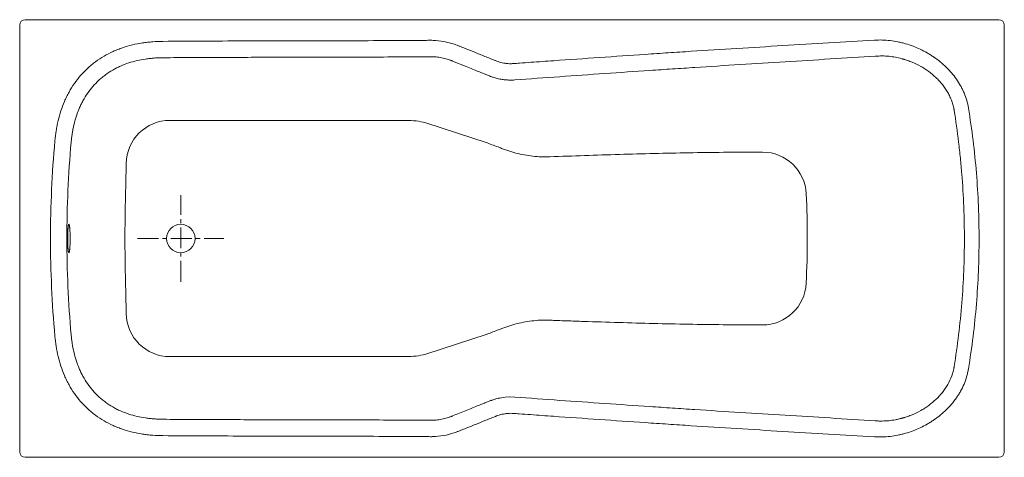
# Model space of a CAD drawing. Header units: millimetres. Extents: x 351 to 2151, y 355 to 1155.
import ezdxf

# ---------------------------------------------------------------- set-up
doc = ezdxf.new("R2010")
doc.units = ezdxf.units.MM
doc.header["$LTSCALE"] = 4
doc.header["$MEASUREMENT"] = 0
doc.linetypes.add('MITTE', pattern=[50.8, 31.75, -6.35, 6.35, -6.35])
doc.layers.get('0').update_dxf_attribs({"lineweight": 20})
doc.layers.add('Kontur 2', color=8, linetype='Continuous', lineweight=9)
doc.layers.add('mittellinien_aktuell', color=7, linetype='MITTE', lineweight=9)

msp = doc.modelspace()

# ---------------------------------------------------------------- linework, layer by layer
for p, q in [((361.5, 1154.8), (2141.5, 1154.8)), ((351.5, 364.8), (351.5, 1144.8)), ((2151.5, 1144.8), (2151.5, 364.8)), ((1055.5, 422.8), (1102.2, 422.5)), ((2141.5, 354.8), (361.5, 354.8))]:
    msp.add_line(p, q)
at = {"flags": 128}
for points in [[(1167.9, 1069.1), (1142.8, 1079.2), (1142.8, 1079.2), (1142.8, 1079.2)], [(1229.2, 463.2), (1238.7, 464.7), (1247.5, 465.2), (1256.4, 464.9), (1256.4, 464.9), (1256.4, 464.9)]]:
    msp.add_lwpolyline(points, dxfattribs=at)
msp.add_circle((646, 754.8), 26)
for centre, start, end in [((361.5, 1144.8), 90, 180), ((2141.5, 1144.8), 0, 90), ((361.5, 364.8), 180, 270), ((2141.5, 364.8), 270, 0)]:
    msp.add_arc(centre, 10, start, end)
for points, knots in [([(613.5, 1085.3), (612.8, 1085.3), (612.2, 1085.3), (610.8, 1085.3), (608.8, 1085.2), (606.8, 1085.2), (602.9, 1085), (600.2, 1084.9), (594.9, 1084.5), (592.2, 1084.2), (586.9, 1083.7), (584.3, 1083.3), (576.4, 1082.2), (571.2, 1081.2), (560.9, 1078.8), (555.8, 1077.4), (545.7, 1074.1), (540.8, 1072.2), (533.4, 1068.9), (531, 1067.8), (526.3, 1065.4), (524, 1064.1), (517.1, 1060.2), (512.7, 1057.3), (506.3, 1052.6), (504.2, 1051), (501.1, 1048.5), (500.1, 1047.6), (498.1, 1045.9), (497.1, 1045), (492.2, 1040.4), (488.5, 1036.6), (481.6, 1028.7), (478.4, 1024.5), (472.4, 1015.8), (469.7, 1011.3), (466.5, 1005.5), (465.9, 1004.3), (464.7, 1001.9), (464.1, 1000.7), (462.4, 997.1), (461.3, 994.7), (458.2, 987.4), (456.4, 982.4), (453.1, 972.4), (451.7, 967.3), (449.9, 959.6), (449.4, 957), (448.4, 951.8), (447.9, 949.2), (447.1, 943.9), (446.7, 941.3), (446.3, 937.3), (446.1, 936), (445.8, 933.3), (445.7, 932), (445.6, 930.7)], [0, 0, 0, 0, 0.007812, 0.007812, 0.015625, 0.03125, 0.03125, 0.0625, 0.0625, 0.09375, 0.09375, 0.125, 0.125, 0.1875, 0.1875, 0.25, 0.25, 0.3125, 0.3125, 0.34375, 0.34375, 0.375, 0.375, 0.4375, 0.4375, 0.46875, 0.46875, 0.484375, 0.484375, 0.5, 0.5, 0.5625, 0.5625, 0.625, 0.625, 0.6875, 0.6875, 0.703125, 0.703125, 0.71875, 0.71875, 0.75, 0.75, 0.8125, 0.8125, 0.875, 0.875, 0.90625, 0.90625, 0.9375, 0.9375, 0.96875, 0.96875, 0.984375, 0.984375, 1, 1, 1, 1]), ([(1055.6, 1086.8), (1034.8, 1086.7), (977.6, 1086.4), (884, 1086.1), (774.8, 1086.1), (684.7, 1085.7), (630.9, 1085.4), (613.5, 1085.3)], [0, 0, 0, 0, 0.141394, 0.38827, 0.635146, 0.882024, 1, 1, 1, 1]), ([(1102.2, 1087.1), (1102.2, 1087.1), (1086.7, 1087), (1071.2, 1086.9), (1055.6, 1086.8)], [0, 0, 0, 0, 0.000001, 1, 1, 1, 1]), ([(1142.8, 1079.2), (1142.6, 1079.3), (1142.4, 1079.4), (1142, 1079.6), (1141.3, 1079.8), (1140.7, 1080), (1139.5, 1080.5), (1138.7, 1080.8), (1136.3, 1081.7), (1134.6, 1082.2), (1131.3, 1083.2), (1129.7, 1083.6), (1126.3, 1084.5), (1124.6, 1084.8), (1121.2, 1085.5), (1119.5, 1085.8), (1116.1, 1086.3), (1114.4, 1086.5), (1110.9, 1086.8), (1109.2, 1086.9), (1106.6, 1087), (1105.7, 1087.1), (1104.4, 1087.1), (1104, 1087.1), (1103.3, 1087.1), (1103.1, 1087.1), (1102.7, 1087.1), (1102.5, 1087.1), (1102.2, 1087.1)], [0, 0, 0, 0, 0.015625, 0.015625, 0.03125, 0.0625, 0.0625, 0.125, 0.125, 0.25, 0.25, 0.375, 0.375, 0.5, 0.5, 0.625, 0.625, 0.75, 0.75, 0.875, 0.875, 0.9375, 0.9375, 0.96875, 0.96875, 0.984375, 0.984375, 1, 1, 1, 1]), ([(1915.7, 1088.1), (1888.2, 1086.4), (1860.8, 1084.7), (1805.8, 1081.3), (1778.3, 1079.6), (1723.4, 1076.2), (1695.9, 1074.5), (1640.9, 1071), (1613.5, 1069.3), (1572.3, 1066.6), (1558.5, 1065.7), (1531.1, 1063.9), (1517.3, 1063), (1476.1, 1060.2), (1448.6, 1058.3), (1393.7, 1054.5), (1366.3, 1052.6), (1311.3, 1048.7), (1283.9, 1046.7), (1256.4, 1044.7)], [0, 0, 0, 0, 0.125, 0.125, 0.25, 0.25, 0.375, 0.375, 0.5, 0.5, 0.5625, 0.5625, 0.625, 0.625, 0.75, 0.75, 0.875, 0.875, 1, 1, 1, 1]), ([(1964.3, 1083.4), (1960.3, 1084.5), (1956.3, 1085.4), (1948.3, 1086.9), (1944.2, 1087.5), (1936.1, 1088.3), (1932, 1088.5), (1925.9, 1088.5), (1923.9, 1088.5), (1920.8, 1088.4), (1919.8, 1088.3), (1917.8, 1088.2), (1916.7, 1088.2), (1915.7, 1088.1)], [0, 0, 0, 0, 0.25, 0.25, 0.5, 0.5, 0.75, 0.75, 0.875, 0.875, 0.9375, 0.9375, 1, 1, 1, 1]), ([(1966.7, 1082.8), (1966.3, 1082.9), (1965.9, 1083), (1965.1, 1083.2), (1964.7, 1083.3), (1964.3, 1083.4)], [0, 0, 0, 0, 0.5, 0.5, 1, 1, 1, 1]), ([(2059.8, 989.1), (2059.8, 989.2), (2059.7, 989.4), (2059.7, 989.8), (2059.6, 990.3), (2059.4, 991.6), (2059.2, 992.7), (2058.7, 994.8), (2058.4, 996.2), (2057.3, 1000.4), (2056.5, 1003.2), (2054.5, 1008.6), (2053.4, 1011.3), (2051.6, 1015.3), (2050.9, 1016.6), (2049.6, 1019.2), (2048.9, 1020.5), (2045.3, 1026.8), (2042, 1031.5), (2037.5, 1037.2), (2036.6, 1038.3), (2034.7, 1040.5), (2033.7, 1041.6), (2030.8, 1044.8), (2028.7, 1046.9), (2022.4, 1052.9), (2018, 1056.6), (2011, 1061.7), (2008.6, 1063.3), (2005, 1065.7), (2003.7, 1066.5), (2001.2, 1068), (2000, 1068.7), (1993.6, 1072.3), (1988.4, 1074.8), (1980.4, 1078.1), (1977.7, 1079.2), (1973.6, 1080.6), (1972.3, 1081.1), (1970.2, 1081.7), (1969.1, 1082), (1967.9, 1082.4), (1967.4, 1082.6), (1967.1, 1082.7), (1966.9, 1082.7), (1966.7, 1082.8)], [0, 0, 0, 0, 0.003906, 0.003906, 0.007812, 0.015625, 0.03125, 0.03125, 0.0625, 0.0625, 0.125, 0.125, 0.1875, 0.1875, 0.21875, 0.21875, 0.25, 0.25, 0.375, 0.375, 0.40625, 0.40625, 0.4375, 0.4375, 0.5, 0.5, 0.625, 0.625, 0.6875, 0.6875, 0.71875, 0.71875, 0.75, 0.75, 0.875, 0.875, 0.9375, 0.9375, 0.96875, 0.96875, 0.984375, 0.992188, 0.996094, 0.996094, 1, 1, 1, 1]), ([(1200.5, 1056), (1197.3, 1057.3), (1186.5, 1061.7), (1175.6, 1066), (1167.9, 1069.1)], [0, 0, 0, 0, 0.292119, 1, 1, 1, 1]), ([(1200.5, 1056), (1201.6, 1055.5), (1204.8, 1054.2), (1209.5, 1052.3), (1213.2, 1051), (1214.7, 1050.5)], [0, 0, 0, 0, 0.230461, 0.685242, 1, 1, 1, 1]), ([(1229.3, 1046.4), (1227.6, 1046.8), (1223.5, 1047.6), (1218.6, 1049), (1215.5, 1050.2), (1214.7, 1050.4)], [0, 0, 0, 0, 0.342892, 0.838526, 1, 1, 1, 1]), ([(1256.4, 1044.7), (1256.4, 1044.7), (1253.5, 1044.5), (1247.6, 1044.3), (1239.2, 1044.8), (1233.1, 1045.6), (1230, 1046.3), (1229.3, 1046.4)], [0, 0, 0, 0, 0.000002, 0.323914, 0.650423, 0.919548, 1, 1, 1, 1]), ([(2059.8, 520.6), (2062.9, 540), (2065.6, 559.4), (2070.3, 598.3), (2072.2, 617.7), (2076.9, 676.2), (2078.5, 715.4), (2078.5, 759.5), (2078.5, 764.4), (2078.4, 774.2), (2078.3, 779.1), (2078, 793.9), (2077.7, 803.7), (2076.5, 833.1), (2075.4, 852.6), (2073, 882), (2072.1, 891.8), (2070.2, 911.3), (2069.1, 921), (2065.6, 950.3), (2062.9, 969.7), (2059.8, 989.1)], [0, 0, 0, 0, 0.125, 0.125, 0.25, 0.25, 0.5, 0.5, 0.53125, 0.53125, 0.5625, 0.5625, 0.625, 0.625, 0.75, 0.75, 0.8125, 0.8125, 0.875, 0.875, 1, 1, 1, 1]), ([(445.6, 930.7), (443, 901.4), (441, 872.1), (438.4, 813.5), (437.7, 784.2), (437.7, 725.5), (438.4, 696.1), (441, 637.5), (443, 608.2), (445.6, 579)], [0, 0, 0, 0, 0.25, 0.25, 0.5, 0.5, 0.75, 0.75, 1, 1, 1, 1]), ([(441.4, 780.8), (441.6, 780.8), (441.7, 780.7), (442, 780.2), (442, 780), (442.2, 779.5), (442.2, 779.2), (442.4, 778.2), (442.6, 777.4), (442.8, 776), (442.8, 775.5), (442.9, 774.4), (443, 773.8), (443.2, 772), (443.2, 770.7), (443.4, 768.9), (443.4, 768.6), (443.4, 767.8), (443.4, 767.5), (443.5, 766.3), (443.5, 764.8), (443.6, 763.2), (443.6, 762), (443.6, 761.6), (443.7, 760.7), (443.7, 760.3), (443.7, 758.2), (443.7, 756.5), (443.7, 754), (443.7, 753.1), (443.7, 751.9), (443.7, 751.4), (443.7, 750.6), (443.7, 750.2), (443.6, 748.1), (443.6, 746.4), (443.5, 744.5), (443.5, 744.1), (443.5, 743.3), (443.5, 742.9), (443.4, 741.8), (443.4, 741.1), (443.3, 739), (443.2, 737.6), (443, 735.8), (442.9, 735.2), (442.8, 734.2), (442.8, 733.7), (442.6, 732.7), (442.6, 732.3), (442.4, 731.5), (442.4, 731.1), (442.2, 730.1), (442, 729.7), (441.8, 729.2), (441.7, 729), (441.6, 728.9), (441.5, 728.8), (441.3, 728.8), (441.1, 729), (440.9, 729.5), (440.8, 729.7), (440.7, 730.2), (440.6, 730.5), (440.5, 731.1), (440.4, 731.5), (440.3, 732.1), (440.3, 732.3), (440.2, 732.7), (440.2, 732.9), (440, 734.1), (439.9, 735.2), (439.8, 737), (439.7, 737.6), (439.7, 738.6), (439.6, 739), (439.6, 739.6), (439.6, 740), (439.5, 741.8), (439.4, 743.3), (439.3, 745.2), (439.3, 745.6), (439.3, 746.4), (439.3, 746.8), (439.2, 748.1), (439.2, 748.9), (439.2, 751.4), (439.2, 753.1), (439.2, 755.2), (439.2, 755.7), (439.2, 756.5), (439.2, 756.9), (439.2, 758.2), (439.2, 759), (439.2, 760.7), (439.2, 761.5), (439.3, 763.2), (439.3, 764), (439.4, 766.3), (439.5, 767.8), (439.6, 770), (439.6, 770.6), (439.7, 772), (439.8, 772.6), (439.9, 774.4), (440, 775.5), (440.2, 776.9), (440.3, 777.3), (440.4, 778.2), (440.5, 778.5), (440.6, 779.2), (440.7, 779.4), (440.8, 779.9), (440.9, 780.2), (441.1, 780.7), (441.3, 780.8), (441.4, 780.8)], [0, 0, 0, 0, 0.03125, 0.03125, 0.046875, 0.046875, 0.0625, 0.0625, 0.09375, 0.09375, 0.109375, 0.109375, 0.125, 0.125, 0.15625, 0.15625, 0.164063, 0.164063, 0.171875, 0.171875, 0.1875, 0.203125, 0.203125, 0.210938, 0.210938, 0.21875, 0.21875, 0.25, 0.25, 0.265625, 0.265625, 0.273438, 0.273438, 0.28125, 0.28125, 0.3125, 0.3125, 0.320313, 0.320313, 0.328125, 0.328125, 0.34375, 0.34375, 0.375, 0.375, 0.390625, 0.390625, 0.40625, 0.40625, 0.421875, 0.421875, 0.4375, 0.4375, 0.46875, 0.46875, 0.484375, 0.484375, 0.5, 0.5, 0.53125, 0.53125, 0.546875, 0.546875, 0.5625, 0.5625, 0.578125, 0.578125, 0.585938, 0.585938, 0.59375, 0.59375, 0.625, 0.625, 0.640625, 0.640625, 0.648438, 0.648438, 0.65625, 0.65625, 0.6875, 0.6875, 0.695313, 0.695313, 0.703125, 0.703125, 0.71875, 0.71875, 0.75, 0.75, 0.757813, 0.757813, 0.765625, 0.765625, 0.78125, 0.78125, 0.796875, 0.796875, 0.8125, 0.8125, 0.84375, 0.84375, 0.859375, 0.859375, 0.875, 0.875, 0.90625, 0.90625, 0.921875, 0.921875, 0.9375, 0.9375, 0.953125, 0.953125, 0.96875, 0.96875, 1, 1, 1, 1]), ([(445.6, 579), (445.8, 576.3), (446.1, 573.7), (446.7, 568.4), (447.1, 565.7), (448.3, 557.8), (449.3, 552.6), (451.7, 542.3), (453.1, 537.3), (456.4, 527.2), (458.2, 522.3), (461.3, 514.9), (462.4, 512.5), (464.1, 508.9), (464.7, 507.7), (465.9, 505.3), (466.5, 504.2), (469.7, 498.3), (472.4, 493.8), (478.4, 485.2), (481.6, 481), (488.5, 473), (492.2, 469.2), (497.1, 464.7), (498.1, 463.8), (500.1, 462), (501.1, 461.2), (504.2, 458.6), (506.3, 457), (512.7, 452.3), (517.1, 449.5), (524, 445.5), (526.3, 444.3), (529.8, 442.5), (531, 441.9), (533.4, 440.7), (534.7, 440.2), (540.8, 437.5), (545.7, 435.6), (555.8, 432.3), (560.9, 430.9), (571.2, 428.5), (576.4, 427.5), (584.3, 426.3), (586.9, 426), (592.2, 425.4), (594.9, 425.2), (600.2, 424.8), (602.9, 424.6), (606.8, 424.5), (608.2, 424.4), (610.2, 424.4), (610.8, 424.4), (612.2, 424.4), (612.8, 424.4), (613.5, 424.3)], [0, 0, 0, 0, 0.03125, 0.03125, 0.0625, 0.0625, 0.125, 0.125, 0.1875, 0.1875, 0.25, 0.25, 0.28125, 0.28125, 0.296875, 0.296875, 0.3125, 0.3125, 0.375, 0.375, 0.4375, 0.4375, 0.5, 0.5, 0.515625, 0.515625, 0.53125, 0.53125, 0.5625, 0.5625, 0.625, 0.625, 0.65625, 0.65625, 0.671875, 0.671875, 0.6875, 0.6875, 0.75, 0.75, 0.8125, 0.8125, 0.875, 0.875, 0.90625, 0.90625, 0.9375, 0.9375, 0.96875, 0.96875, 0.984375, 0.984375, 0.992188, 0.992188, 1, 1, 1, 1]), ([(1966.7, 426.9), (1966.9, 426.9), (1967.1, 427), (1967.4, 427.1), (1967.9, 427.2), (1969.2, 427.6), (1970.2, 427.9), (1972.3, 428.6), (1973.6, 429.1), (1977.7, 430.5), (1980.4, 431.5), (1988.4, 434.9), (1993.6, 437.4), (2000, 440.9), (2001.2, 441.7), (2003.7, 443.2), (2004.9, 443.9), (2008.6, 446.3), (2011, 447.9), (2018, 453.1), (2022.4, 456.8), (2030.8, 464.7), (2034.7, 468.9), (2039.2, 474.6), (2040.1, 475.7), (2041.8, 478.1), (2042.7, 479.3), (2045.1, 482.9), (2046.7, 485.3), (2051, 492.9), (2053.5, 498.1), (2055.9, 504.9), (2056.4, 506.3), (2057.3, 509.1), (2057.7, 510.5), (2058.4, 513.4), (2058.7, 514.8), (2059.2, 517), (2059.3, 517.7), (2059.5, 518.8), (2059.6, 519.3), (2059.7, 519.9), (2059.7, 520.2), (2059.8, 520.4), (2059.8, 520.5), (2059.8, 520.6)], [0, 0, 0, 0, 0.003906, 0.003906, 0.007812, 0.015625, 0.03125, 0.03125, 0.0625, 0.0625, 0.125, 0.125, 0.25, 0.25, 0.28125, 0.28125, 0.3125, 0.3125, 0.375, 0.375, 0.5, 0.5, 0.625, 0.625, 0.65625, 0.65625, 0.6875, 0.6875, 0.75, 0.75, 0.875, 0.875, 0.90625, 0.90625, 0.9375, 0.9375, 0.96875, 0.96875, 0.984375, 0.984375, 0.992187, 0.996094, 0.998047, 0.998047, 1, 1, 1, 1]), ([(1167.9, 440.5), (1175.6, 443.6), (1186.5, 448), (1197.3, 452.3), (1200.5, 453.6)], [0, 0, 0, 0, 0.707563, 1, 1, 1, 1]), ([(1214.4, 459), (1214.3, 459), (1212.1, 458.3), (1207.9, 456.6), (1203.4, 454.9), (1200.9, 453.8), (1200.5, 453.7)], [0, 0, 0, 0, 0.038202, 0.452412, 0.916661, 1, 1, 1, 1]), ([(1214.4, 459), (1216.1, 459.6), (1220.8, 461.4), (1225.7, 462.7), (1229.1, 463.2), (1229.2, 463.2)], [0, 0, 0, 0, 0.334833, 0.98158, 1, 1, 1, 1]), ([(1256.4, 464.9), (1311.3, 460.9), (1366.2, 457), (1448.6, 451.3), (1476.1, 449.5), (1517.3, 446.7), (1531.1, 445.8), (1558.5, 443.9), (1572.3, 443), (1613.5, 440.3), (1640.9, 438.6), (1695.9, 435.2), (1723.4, 433.4), (1778.3, 430.1), (1805.8, 428.4), (1860.8, 425), (1888.2, 423.3), (1915.7, 421.6)], [0, 0, 0, 0, 0.25, 0.25, 0.375, 0.375, 0.4375, 0.4375, 0.5, 0.5, 0.625, 0.625, 0.75, 0.75, 0.875, 0.875, 1, 1, 1, 1]), ([(1142.8, 430.4), (1142.8, 430.4), (1151.1, 433.8), (1159.5, 437.2), (1167.9, 440.5)], [0, 0, 0, 0, 0.000002, 1, 1, 1, 1]), ([(613.5, 424.3), (630.9, 424.2), (684.7, 423.9), (774.8, 423.5), (884, 423.5), (977.5, 423.3), (1034.7, 422.9), (1055.5, 422.8)], [0, 0, 0, 0, 0.117999, 0.364921, 0.611846, 0.858767, 1, 1, 1, 1]), ([(1102.2, 422.5), (1102.3, 422.5), (1102.5, 422.5), (1102.7, 422.5), (1103, 422.5), (1103.8, 422.5), (1104.4, 422.5), (1105.7, 422.6), (1106.6, 422.6), (1109.2, 422.7), (1110.9, 422.8), (1116, 423.3), (1119.4, 423.8), (1124.5, 424.8), (1126.2, 425.2), (1129.6, 426), (1131.3, 426.4), (1134.6, 427.4), (1136.2, 428), (1138.7, 428.8), (1139.5, 429.1), (1140.7, 429.6), (1141.1, 429.7), (1141.7, 430), (1142.1, 430.1), (1142.4, 430.2), (1142.6, 430.3), (1142.7, 430.4), (1142.8, 430.4)], [0, 0, 0, 0, 0.007813, 0.007813, 0.015625, 0.03125, 0.0625, 0.0625, 0.125, 0.125, 0.25, 0.25, 0.5, 0.5, 0.625, 0.625, 0.75, 0.75, 0.875, 0.875, 0.9375, 0.9375, 0.96875, 0.96875, 0.984375, 0.992187, 0.992187, 1, 1, 1, 1]), ([(1915.7, 421.6), (1915.8, 421.6), (1916, 421.6), (1916.2, 421.5), (1916.6, 421.5), (1917.5, 421.4), (1919.3, 421.3), (1920.9, 421.2), (1923.9, 421.1), (1926, 421.1), (1932.1, 421.2), (1936.1, 421.4), (1944.2, 422.2), (1948.3, 422.8), (1954.3, 423.9), (1956.3, 424.3), (1959.3, 425), (1960.3, 425.2), (1961.8, 425.6), (1962.6, 425.8), (1963.4, 426), (1963.8, 426.1), (1964.1, 426.2), (1964.2, 426.2), (1964.3, 426.2)], [0, 0, 0, 0, 0.007813, 0.007813, 0.015625, 0.03125, 0.0625, 0.125, 0.125, 0.25, 0.25, 0.5, 0.5, 0.75, 0.75, 0.875, 0.875, 0.9375, 0.9375, 0.96875, 0.984375, 0.992188, 0.992188, 1, 1, 1, 1]), ([(1964.3, 426.2), (1964.7, 426.3), (1965.1, 426.5), (1965.9, 426.7), (1966.3, 426.8), (1966.7, 426.9)], [0, 0, 0, 0, 0.5, 0.5, 1, 1, 1, 1])]:
    msp.add_open_spline(points, degree=3, knots=knots)
at = {"layer": 'Kontur 2'}
for p, q in [((626.2, 970.8), (1058.1, 970.8)), ((1093.7, 966.5), (1206.2, 929.5)), ((1093.7, 543.2), (1206.2, 580.1)), ((626.2, 538.9), (1058.1, 538.9))]:
    msp.add_line(p, q, dxfattribs=at)
for centre, radius, start, end in [((626.2, 890.8), 80, 90, 179.094), ((1058.1, 820.8), 150, 76.2721, 90), ((1709.5, 832.7), 80, 2.6705, 90.1163), ((63, 755.9), 1728.3, 357.2534, 2.6705), ((1709.4, 676.9), 80, 269.8819, 357.2534), ((626.2, 618.9), 80, 180.906, 270), ((1058.1, 688.9), 150, 270, 283.7279)]:
    msp.add_arc(centre, radius, start, end, dxfattribs=at)
for points, knots in [([(613.3, 1115.2), (666, 1115.6), (718.7, 1115.9), (784.5, 1116), (797.7, 1116.1), (817.5, 1116.1), (824.1, 1116.1), (837.2, 1116.1), (843.8, 1116.1), (876.7, 1116.1), (903.1, 1116.2), (982.1, 1116.4), (1034.8, 1116.7), (1090.8, 1117), (1094.9, 1117.1), (1099, 1117.1), (1100.6, 1117.1), (1101.5, 1117.1), (1103.9, 1117.1), (1105.6, 1117.1), (1113.8, 1116.8), (1120.3, 1116.1), (1133.4, 1113.8), (1139.9, 1112.1), (1148, 1109.3), (1149.6, 1108.8), (1152, 1107.8), (1152.8, 1107.5), (1154.4, 1106.9), (1155.2, 1106.5), (1159.3, 1104.9), (1162.5, 1103.6), (1172.2, 1099.7), (1178.6, 1097.1), (1191.5, 1092), (1198, 1089.4), (1207.6, 1085.5), (1210.9, 1084.2), (1215.7, 1082.2), (1217.3, 1081.6), (1219.7, 1080.6), (1220.5, 1080.3), (1222.1, 1079.6), (1223, 1079.3), (1227, 1077.8), (1230.3, 1076.8), (1235.5, 1075.7), (1237.2, 1075.4), (1239.8, 1075), (1240.7, 1074.9), (1242.4, 1074.7), (1243.3, 1074.6), (1245.9, 1074.4), (1247.7, 1074.4), (1250.3, 1074.4), (1251.2, 1074.4), (1252.5, 1074.5), (1252.9, 1074.5), (1253.8, 1074.6), (1254.3, 1074.6), (1258.2, 1074.9), (1268.6, 1075.6), (1279.1, 1076.4), (1300, 1077.9), (1314, 1078.9), (1355.8, 1081.9), (1383.7, 1083.8), (1439.5, 1087.7), (1467.4, 1089.6), (1509.3, 1092.4), (1523.2, 1093.4), (1551.1, 1095.2), (1565.1, 1096.1), (1606.9, 1098.8), (1634.8, 1100.6), (1690.7, 1104), (1718.6, 1105.7), (1802.3, 1110.8), (1858.1, 1114.1), (1914, 1117.4)], [0, 0, 0, 0, 0.125, 0.125, 0.15625, 0.15625, 0.171875, 0.171875, 0.1875, 0.1875, 0.25, 0.25, 0.375, 0.375, 0.382813, 0.384766, 0.384766, 0.386719, 0.386719, 0.390625, 0.390625, 0.40625, 0.40625, 0.421875, 0.421875, 0.425781, 0.425781, 0.427734, 0.427734, 0.429688, 0.429688, 0.4375, 0.4375, 0.453125, 0.453125, 0.46875, 0.46875, 0.476563, 0.476563, 0.480469, 0.480469, 0.482422, 0.482422, 0.484375, 0.484375, 0.492188, 0.492188, 0.496094, 0.496094, 0.498047, 0.498047, 0.5, 0.5, 0.503906, 0.503906, 0.505859, 0.505859, 0.506836, 0.506836, 0.507813, 0.507813, 0.515625, 0.53125, 0.53125, 0.5625, 0.5625, 0.625, 0.625, 0.6875, 0.6875, 0.71875, 0.71875, 0.75, 0.75, 0.8125, 0.8125, 0.875, 0.875, 1, 1, 1, 1]), ([(1914, 1117.4), (1918.8, 1117.7), (1923.6, 1117.8), (1933.2, 1117.5), (1938, 1117.1), (1947.5, 1116), (1952.2, 1115.3), (1959.3, 1113.8), (1961.7, 1113.3), (1966.4, 1112.2), (1968.7, 1111.5), (1980.2, 1108.2), (1989.2, 1104.8), (2002.2, 1098.7), (2006.4, 1096.5), (2011.7, 1093.5), (2012.7, 1092.9), (2014.8, 1091.7), (2015.8, 1091), (2018.9, 1089.1), (2020.9, 1087.8), (2026.9, 1083.7), (2030.7, 1080.8), (2038.1, 1074.7), (2041.7, 1071.5), (2046.8, 1066.5), (2048.5, 1064.8), (2051.8, 1061.3), (2053.4, 1059.5), (2058.1, 1053.9), (2061.1, 1050.1), (2066.6, 1042.3), (2069.1, 1038.2), (2072.7, 1031.9), (2073.8, 1029.8), (2075.4, 1026.5), (2075.9, 1025.4), (2076.9, 1023.2), (2077.4, 1022.1), (2079.7, 1016.6), (2081.4, 1012), (2084.1, 1002.8), (2085.1, 998.1), (2085.9, 993.3)], [0, 0, 0, 0, 0.0625, 0.0625, 0.125, 0.125, 0.1875, 0.1875, 0.21875, 0.21875, 0.25, 0.25, 0.375, 0.375, 0.4375, 0.4375, 0.453125, 0.453125, 0.46875, 0.46875, 0.5, 0.5, 0.5625, 0.5625, 0.625, 0.625, 0.65625, 0.65625, 0.6875, 0.6875, 0.75, 0.75, 0.8125, 0.8125, 0.84375, 0.84375, 0.859375, 0.859375, 0.875, 0.875, 0.9375, 0.9375, 1, 1, 1, 1]), ([(415.8, 933.3), (416.3, 939.6), (417.1, 945.8), (418.6, 955), (419.1, 958.1), (420.3, 964.2), (421, 967.2), (423.2, 976.3), (424.8, 982.2), (428.7, 994), (430.9, 999.8), (434.6, 1008.4), (435.9, 1011.2), (438, 1015.4), (438.7, 1016.8), (440.1, 1019.6), (440.9, 1020.9), (444.7, 1027.8), (447.9, 1033), (455, 1043.1), (458.8, 1048), (466.9, 1057.3), (471.2, 1061.8), (477, 1067.1), (478.1, 1068.2), (480.5, 1070.2), (481.7, 1071.2), (485.3, 1074.2), (487.7, 1076.1), (495.2, 1081.6), (500.4, 1085), (511.1, 1091.3), (516.6, 1094.1), (523.8, 1097.4), (525.2, 1098), (528.1, 1099.2), (529.5, 1099.8), (533.9, 1101.5), (536.8, 1102.6), (545.6, 1105.6), (551.6, 1107.3), (563.7, 1110.2), (569.8, 1111.4), (579, 1112.8), (582.1, 1113.2), (588.4, 1113.9), (591.5, 1114.2), (600.8, 1114.9), (607.1, 1115.2), (613.3, 1115.2)], [0, 0, 0, 0, 0.0625, 0.0625, 0.09375, 0.09375, 0.125, 0.125, 0.1875, 0.1875, 0.25, 0.25, 0.28125, 0.28125, 0.296875, 0.296875, 0.3125, 0.3125, 0.375, 0.375, 0.4375, 0.4375, 0.5, 0.5, 0.515625, 0.515625, 0.53125, 0.53125, 0.5625, 0.5625, 0.625, 0.625, 0.6875, 0.6875, 0.703125, 0.703125, 0.71875, 0.71875, 0.75, 0.75, 0.8125, 0.8125, 0.875, 0.875, 0.90625, 0.90625, 0.9375, 0.9375, 1, 1, 1, 1]), ([(2085.9, 993.3), (2089.1, 973.6), (2091.9, 953.8), (2096.8, 914.2), (2098.8, 894.3), (2102.1, 854.6), (2103.3, 834.7), (2104.5, 804.7), (2104.8, 794.8), (2105.1, 779.8), (2105.2, 774.8), (2105.3, 764.8), (2105.3, 759.8), (2105.3, 714.8), (2103.7, 674.9), (2098.8, 615.3), (2096.8, 595.5), (2091.9, 555.8), (2089.1, 536.1), (2085.9, 516.3)], [0, 0, 0, 0, 0.125, 0.125, 0.25, 0.25, 0.375, 0.375, 0.4375, 0.4375, 0.46875, 0.46875, 0.5, 0.5, 0.75, 0.75, 0.875, 0.875, 1, 1, 1, 1]), ([(415.8, 576.3), (413.1, 606), (411.1, 635.7), (408.5, 695.2), (407.8, 725), (407.8, 784.6), (408.5, 814.4), (411.1, 873.9), (413.1, 903.6), (415.8, 933.3)], [0, 0, 0, 0, 0.25, 0.25, 0.5, 0.5, 0.75, 0.75, 1, 1, 1, 1]), ([(1206.2, 929.5), (1213.7, 926.7), (1221.2, 923.9), (1231.2, 920.1), (1233.7, 919.2), (1237.4, 917.7), (1238.7, 917.3), (1241.1, 916.4), (1242.4, 915.9), (1248.7, 913.8), (1253.7, 912.3), (1263.8, 909.7), (1268.9, 908.5), (1279.1, 906.6), (1284.3, 905.9), (1294.6, 904.7), (1299.8, 904.3), (1307.7, 904.1), (1310.3, 904), (1314.3, 904), (1315.6, 904), (1317.6, 904.1), (1318.2, 904.1), (1319.5, 904.2), (1320.2, 904.2), (1342, 905), (1363.1, 905.7), (1405.4, 907.2), (1426.6, 907.8), (1468.9, 909.1), (1490, 909.7), (1532.3, 910.7), (1553.4, 911.2), (1595.7, 911.9), (1616.9, 912.2), (1651.7, 912.5), (1665.4, 912.6), (1709.3, 912.7)], [0.5076933, 0.5076933, 0.5076933, 0.5076933, 0.53125, 0.53125, 0.5390625, 0.5390625, 0.5429687, 0.5429687, 0.546875, 0.546875, 0.5625, 0.5625, 0.578125, 0.578125, 0.59375, 0.59375, 0.609375, 0.609375, 0.6171875, 0.6171875, 0.6210937, 0.6210937, 0.6230469, 0.6230469, 0.625, 0.625, 0.6875, 0.6875, 0.75, 0.75, 0.8125, 0.8125, 0.875, 0.875, 0.9375, 0.9375, 0.977976, 0.977976, 0.977976, 0.977976]), ([(546.2, 617.6), (545.6, 656), (545.1, 671.2), (544.2, 709.2), (543.6, 754.8), (544.2, 800.4), (545.1, 838.4), (545.6, 853.6), (546.2, 892)], [0.0837475, 0.0837475, 0.0837475, 0.0837475, 0.25, 0.25, 0.5, 0.75, 0.75, 0.9162525, 0.9162525, 0.9162525, 0.9162525]), ([(1709.2, 596.9), (1665.5, 597), (1651.6, 597.1), (1616.5, 597.5), (1595.2, 597.8), (1552.7, 598.5), (1531.5, 599), (1489, 600), (1467.8, 600.6), (1425.3, 601.9), (1404, 602.5), (1372.2, 603.6), (1361.6, 604), (1345.6, 604.5), (1340.3, 604.7), (1332.4, 605), (1328.4, 605.2), (1323.7, 605.3), (1321.7, 605.4), (1320.4, 605.5), (1319.8, 605.5), (1308.5, 605.9), (1298, 605.4), (1277.3, 602.9), (1267.1, 600.9), (1251.9, 596.8), (1246.9, 595.3), (1240.7, 593.1), (1239.4, 592.6), (1236.9, 591.7), (1235.7, 591.2), (1232, 589.8), (1229.5, 588.9), (1220, 585.3), (1213.1, 582.7), (1206.2, 580.1)], [0.0216223, 0.0216223, 0.0216223, 0.0216223, 0.0625, 0.0625, 0.125, 0.125, 0.1875, 0.1875, 0.25, 0.25, 0.3125, 0.3125, 0.34375, 0.34375, 0.359375, 0.359375, 0.3671875, 0.3710937, 0.3730469, 0.3730469, 0.375, 0.375, 0.40625, 0.40625, 0.4375, 0.4375, 0.453125, 0.453125, 0.4570312, 0.4570312, 0.4609375, 0.4609375, 0.46875, 0.46875, 0.4905856, 0.4905856, 0.4905856, 0.4905856]), ([(613.3, 394.4), (607.1, 394.4), (600.8, 394.7), (591.5, 395.4), (588.4, 395.7), (583.7, 396.2), (582.1, 396.4), (579, 396.8), (577.5, 397.1), (569.8, 398.3), (563.7, 399.5), (551.6, 402.4), (545.6, 404.1), (536.8, 407.1), (533.9, 408.1), (528.1, 410.4), (525.2, 411.6), (516.6, 415.5), (511.1, 418.4), (500.4, 424.6), (495.2, 428), (487.7, 433.5), (485.3, 435.5), (481.7, 438.4), (480.5, 439.4), (478.1, 441.5), (477, 442.5), (471.2, 447.9), (466.9, 452.3), (458.8, 461.7), (455, 466.5), (447.9, 476.6), (444.7, 481.9), (440.9, 488.7), (440.1, 490.1), (438.7, 492.8), (438, 494.2), (435.9, 498.4), (434.6, 501.3), (430.9, 509.8), (428.7, 515.6), (424.8, 527.4), (423.2, 533.4), (420.3, 545.4), (419.1, 551.5), (417.1, 563.9), (416.3, 570.1), (415.8, 576.3)], [0, 0, 0, 0, 0.0625, 0.0625, 0.09375, 0.09375, 0.109375, 0.109375, 0.125, 0.125, 0.1875, 0.1875, 0.25, 0.25, 0.28125, 0.28125, 0.3125, 0.3125, 0.375, 0.375, 0.4375, 0.4375, 0.46875, 0.46875, 0.484375, 0.484375, 0.5, 0.5, 0.5625, 0.5625, 0.625, 0.625, 0.6875, 0.6875, 0.703125, 0.703125, 0.71875, 0.71875, 0.75, 0.75, 0.8125, 0.8125, 0.875, 0.875, 0.9375, 0.9375, 1, 1, 1, 1]), ([(2085.9, 516.3), (2085.5, 513.9), (2085.1, 511.5), (2084.2, 508), (2084, 506.8), (2083.3, 504.5), (2083, 503.3), (2081.3, 497.5), (2079.7, 492.9), (2075.9, 484.1), (2073.8, 479.8), (2070.3, 473.5), (2069.1, 471.4), (2067.1, 468.3), (2066.5, 467.3), (2065.1, 465.3), (2064.5, 464.3), (2061, 459.3), (2058, 455.5), (2051.8, 448.3), (2048.5, 444.8), (2041.7, 438.1), (2038.2, 434.9), (2030.8, 428.9), (2026.9, 426), (2021.9, 422.6), (2020.9, 421.9), (2018.9, 420.6), (2017.9, 419.9), (2014.8, 418), (2012.8, 416.8), (2006.5, 413.2), (2002.2, 411), (1989.3, 404.8), (1980.3, 401.5), (1969.8, 398.4), (1968.7, 398.1), (1966.3, 397.5), (1965.1, 397.2), (1961.6, 396.3), (1959.3, 395.8), (1952.2, 394.4), (1947.5, 393.6), (1938, 392.5), (1933.2, 392.2), (1923.6, 391.9), (1918.8, 391.9), (1914, 392.2)], [0, 0, 0, 0, 0.03125, 0.03125, 0.046875, 0.046875, 0.0625, 0.0625, 0.125, 0.125, 0.1875, 0.1875, 0.21875, 0.21875, 0.234375, 0.234375, 0.25, 0.25, 0.3125, 0.3125, 0.375, 0.375, 0.4375, 0.4375, 0.5, 0.5, 0.515625, 0.515625, 0.53125, 0.53125, 0.5625, 0.5625, 0.625, 0.625, 0.75, 0.75, 0.765625, 0.765625, 0.78125, 0.78125, 0.8125, 0.8125, 0.875, 0.875, 0.9375, 0.9375, 1, 1, 1, 1]), ([(1914, 392.2), (1858.1, 395.6), (1802.2, 398.9), (1718.4, 403.9), (1690.5, 405.6), (1634.6, 409.1), (1606.7, 410.8), (1564.8, 413.5), (1550.8, 414.5), (1522.9, 416.3), (1508.9, 417.2), (1467, 420.1), (1439.1, 422), (1383.3, 425.8), (1355.3, 427.8), (1313.5, 430.8), (1299.5, 431.8), (1278.6, 433.3), (1269.8, 433.9), (1260.2, 434.6), (1257.6, 434.8), (1255.9, 434.9), (1255, 435), (1250.7, 435.3), (1247.1, 435.3), (1242.7, 435), (1241.9, 434.9), (1240.1, 434.7), (1239.2, 434.5), (1236.6, 434.1), (1234.9, 433.8), (1229.8, 432.7), (1226.5, 431.7), (1222.8, 430.3), (1222.4, 430.1), (1221.6, 429.8), (1221.2, 429.6), (1220, 429.1), (1219.2, 428.8), (1216.8, 427.8), (1215.2, 427.2), (1210.3, 425.2), (1207.1, 423.9), (1197.4, 420), (1191, 417.5), (1178.1, 412.3), (1171.6, 409.7), (1161.9, 405.8), (1158.7, 404.5), (1154.7, 402.9), (1153.8, 402.5), (1152.2, 401.9), (1151.4, 401.6), (1149, 400.7), (1147.4, 400.1), (1139.3, 397.4), (1132.8, 395.8), (1119.7, 393.4), (1113.2, 392.8), (1105.8, 392.6), (1105, 392.6), (1103.3, 392.5), (1102.5, 392.5), (1100.1, 392.6), (1095.1, 392.6), (1090.2, 392.6), (1034.3, 393), (981.6, 393.3), (902.7, 393.5), (876.4, 393.5), (843.5, 393.5), (837, 393.5), (823.8, 393.5), (817.2, 393.5), (797.5, 393.6), (784.3, 393.6), (718.6, 393.8), (665.9, 394.1), (613.3, 394.4)], [0, 0, 0, 0, 0.125, 0.125, 0.1875, 0.1875, 0.25, 0.25, 0.28125, 0.28125, 0.3125, 0.3125, 0.375, 0.375, 0.4375, 0.4375, 0.46875, 0.46875, 0.484375, 0.488281, 0.490234, 0.490234, 0.492188, 0.492188, 0.5, 0.5, 0.501953, 0.501953, 0.503906, 0.503906, 0.507813, 0.507813, 0.515625, 0.515625, 0.516602, 0.516602, 0.517578, 0.517578, 0.519531, 0.519531, 0.523438, 0.523438, 0.53125, 0.53125, 0.546875, 0.546875, 0.5625, 0.5625, 0.570313, 0.570313, 0.572266, 0.572266, 0.574219, 0.574219, 0.578125, 0.578125, 0.59375, 0.59375, 0.609375, 0.609375, 0.611328, 0.611328, 0.613281, 0.613281, 0.617188, 0.625, 0.625, 0.75, 0.75, 0.8125, 0.8125, 0.828125, 0.828125, 0.84375, 0.84375, 0.875, 0.875, 1, 1, 1, 1])]:
    msp.add_open_spline(points, degree=3, knots=knots, dxfattribs=at)
at = {"layer": 'mittellinien_aktuell', "ltscale": 0.3}
for p, q in [((646, 675.9), (646, 833.8)), ((567, 754.8), (724.9, 754.8))]:
    msp.add_line(p, q, dxfattribs=at)

doc.saveas('drawing.dxf')
